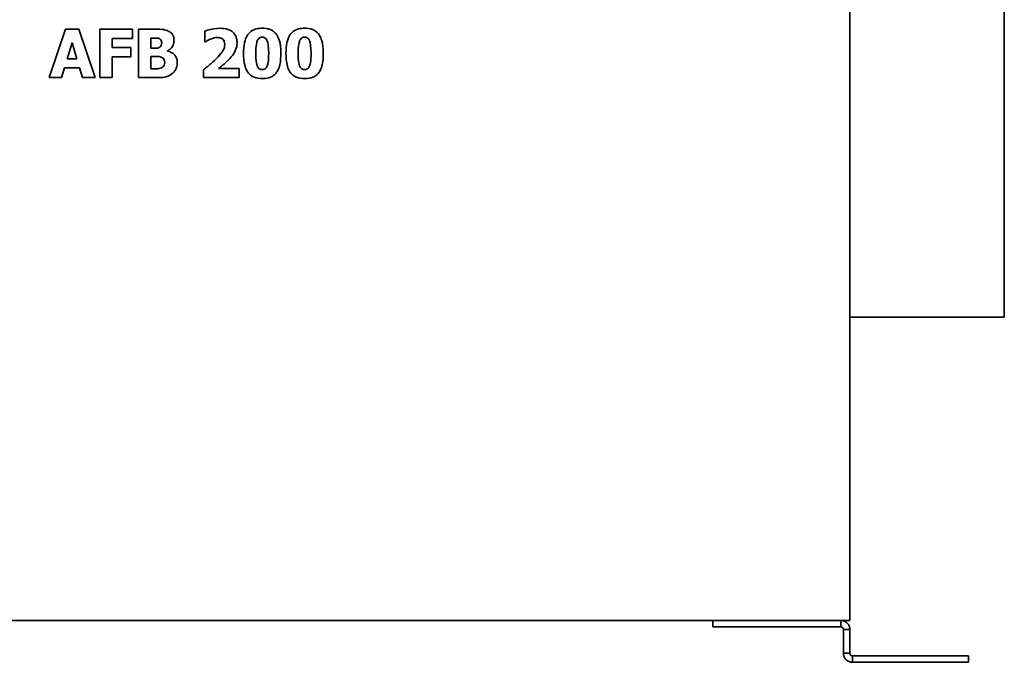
# Model space of a CAD drawing. Header units: millimetres. Extents: x 170 to 670, y 95 to 499.
# Tile 2 of 5: x 365 to 670, y 95 to 294. Entities that reach past the tile are written whole.
import ezdxf

# ---------------------------------------------------------------- set-up
doc = ezdxf.new("R2010")
doc.units = ezdxf.units.MM
doc.header["$LTSCALE"] = 2
doc.layers.add('Krawędzie widoczne(ISO)', color=7, linetype='Continuous', lineweight=35, true_color=0x262659)

msp = doc.modelspace()

# ---------------------------------------------------------------- linework, layer by layer
at = {"layer": 'Krawędzie widoczne(ISO)'}
for p, q in [((622.5, 477.23), (622.5, 107.73)), ((670.4, 201.73), (670.4, 401.73)), ((379.26, 291), (374.19, 276)), ((383.36, 291), (379.26, 291)), ((388.43, 276), (383.36, 291)), ((399.97, 291), (389.93, 291)), ((389.93, 291), (389.93, 276)), ((399.97, 288.14), (399.97, 291)), ((401.91, 291), (401.91, 276)), ((407.2, 291), (401.91, 291)), ((422.43, 290.36), (422.43, 287.09)), ((393.67, 285.31), (393.67, 288.14)), ((393.67, 288.14), (399.97, 288.14)), ((405.66, 285.08), (405.66, 288.27)), ((405.66, 288.27), (405.91, 288.27)), ((422.43, 287.09), (422.72, 287.09)), ((379.72, 281.79), (381.26, 286.75)), ((381.26, 286.75), (382.79, 281.79)), ((399.47, 285.31), (393.67, 285.31)), ((399.47, 282.46), (399.47, 285.31)), ((406.13, 285.08), (405.66, 285.08)), ((410.84, 284.23), (410.84, 284.3)), ((382.79, 281.79), (379.72, 281.79)), ((393.67, 276), (393.67, 282.46)), ((393.67, 282.46), (399.47, 282.46)), ((405.66, 278.74), (405.66, 282.52)), ((405.66, 282.52), (406.35, 282.52)), ((377.96, 276), (378.9, 279.06)), ((378.9, 279.06), (383.62, 279.06)), ((383.62, 279.06), (384.56, 276)), ((405.86, 278.74), (405.66, 278.74)), ((422.07, 278.44), (422.07, 276)), ((433.09, 278.83), (426.74, 278.83)), ((433.09, 276), (433.09, 278.83)), ((374.19, 276), (377.96, 276)), ((384.56, 276), (388.43, 276)), ((389.93, 276), (393.67, 276)), ((401.91, 276), (407.91, 276)), ((422.07, 276), (433.09, 276)), ((670.4, 201.73), (622.5, 201.73)), ((622.5, 107.73), (217.5, 107.73)), ((579.97, 107.73), (579.97, 105.73)), ((619.7, 106.61), (619.7, 107.73)), ((581.72, 105.73), (579.97, 105.73)), ((581.72, 105.73), (597.02, 105.73)), ((604.53, 105.73), (597.02, 105.73)), ((604.53, 105.73), (619.7, 105.73)), ((619.7, 105.73), (619.7, 106.61)), ((620.5, 104.93), (620.5, 97.57)), ((621.38, 104.93), (620.5, 104.93)), ((622.5, 104.93), (621.38, 104.93)), ((622.5, 97.57), (622.5, 104.93)), ((620.5, 97.57), (621.62, 97.57)), ((621.62, 97.57), (622.5, 97.57)), ((623.3, 96.77), (623.3, 95.89)), ((624.3, 96.77), (623.3, 96.77)), ((623.3, 95.89), (623.3, 94.77)), ((623.3, 94.77), (624.3, 94.77)), ((624.3, 96.77), (627.13, 96.77)), ((624.3, 94.77), (627.13, 94.77)), ((627.13, 96.77), (635.62, 96.77)), ((635.62, 94.77), (627.13, 94.77)), ((657.54, 96.77), (635.62, 96.77)), ((635.62, 94.77), (657.54, 94.77)), ((657.54, 96.77), (659.29, 96.77)), ((659.29, 94.77), (657.54, 94.77)), ((659.29, 94.77), (659.29, 96.77))]:
    msp.add_line(p, q, dxfattribs=at)
for points, knots in [([(411.3, 290.34), (410.63, 290.71), (410.03, 290.82), (409.02, 290.98), (408.05, 291), (407.2, 291)], [-0.3766309, -0.3766309, -0.3766309, -0.3766309, -0.2549076, -0.2549076, 0, 0, 0, 0]), ([(412.9, 287.51), (412.9, 287.93), (412.85, 288.34), (412.61, 289.03), (412.45, 289.34), (411.96, 289.93), (411.65, 290.16), (411.3, 290.34)], [-0.3807175, -0.3807175, -0.3807175, -0.3807175, -0.230746, -0.230746, -0.117952, -0.117952, 0, 0, 0, 0]), ([(427.02, 291.29), (425.81, 291.29), (424.81, 291.07), (423.57, 290.77), (422.9, 290.58), (422.43, 290.36)], [-0.3127003, -0.3127003, -0.3127003, -0.3127003, -0.15392, -0.15392, 0, 0, 0, 0]), ([(432.44, 286.76), (432.44, 287.13), (432.41, 287.5), (432.27, 288.2), (432.17, 288.52), (431.81, 289.29), (431.52, 289.69), (430.85, 290.3), (430.4, 290.63), (428.85, 291.19), (427.91, 291.29), (427.02, 291.29)], [-1.188955, -1.188955, -1.188955, -1.188955, -0.976932, -0.976932, -0.78324, -0.78324, -0.493791, -0.493791, -0.267483, -0.267483, 0, 0, 0, 0]), ([(440.27, 291.3), (439.67, 291.3), (439.06, 291.25), (437.82, 290.95), (437.36, 290.71), (436.55, 290.21), (436.14, 289.81), (435.8, 289.34)], [-0.3846895, -0.3846895, -0.3846895, -0.3846895, -0.286222, -0.286222, -0.1741969, -0.1741969, 0, 0, 0, 0]), ([(444.74, 289.27), (444.49, 289.64), (444.2, 289.96), (443.52, 290.51), (443.14, 290.73), (441.97, 291.2), (441.09, 291.3), (440.27, 291.3)], [-0.5116296, -0.5116296, -0.5116296, -0.5116296, -0.3795623, -0.3795623, -0.2488616, -0.2488616, 0, 0, 0, 0]), ([(453.41, 291.3), (452.81, 291.3), (452.2, 291.25), (450.96, 290.95), (450.5, 290.71), (449.69, 290.21), (449.28, 289.81), (448.94, 289.34)], [-0.3846895, -0.3846895, -0.3846895, -0.3846895, -0.286222, -0.286222, -0.1741969, -0.1741969, 0, 0, 0, 0]), ([(457.88, 289.27), (457.63, 289.64), (457.34, 289.96), (456.66, 290.51), (456.28, 290.73), (455.11, 291.2), (454.23, 291.3), (453.41, 291.3)], [-0.5116296, -0.5116296, -0.5116296, -0.5116296, -0.3795623, -0.3795623, -0.2488616, -0.2488616, 0, 0, 0, 0]), ([(405.91, 288.27), (406.25, 288.27), (406.63, 288.27), (407.46, 288.26), (407.57, 288.25), (407.89, 288.22), (408.11, 288.17), (408.31, 288.07)], [-0.112785, -0.112785, -0.112785, -0.112785, -0.0939626, -0.0939626, -0.0667781, -0.0667781, 0, 0, 0, 0]), ([(408.31, 288.07), (408.39, 288.04), (408.46, 288), (408.6, 287.9), (408.66, 287.84), (408.74, 287.75), (408.87, 287.6), (409.03, 287.15), (409.07, 286.96), (409.07, 286.77)], [-0.5006034, -0.5006034, -0.5006034, -0.5006034, -0.319969, -0.319969, -0.1441863, -0.1441863, -0.0577594, -0.0577594, 0, 0, 0, 0]), ([(410.84, 284.3), (411.24, 284.47), (411.6, 284.7), (412.26, 285.35), (412.49, 285.75), (412.82, 286.54), (412.9, 287.02), (412.9, 287.51)], [-0.3533838, -0.3533838, -0.3533838, -0.3533838, -0.2575379, -0.2575379, -0.1473437, -0.1473437, 0, 0, 0, 0]), ([(422.72, 287.09), (422.91, 287.21), (423.09, 287.33), (423.54, 287.63), (423.85, 287.79), (424.15, 287.93)], [-0.1635605, -0.1635605, -0.1635605, -0.1635605, -0.0979051, -0.0979051, 0, 0, 0, 0]), ([(424.15, 287.93), (424.65, 288.14), (425.02, 288.24), (425.53, 288.38), (425.9, 288.42), (426.26, 288.42)], [-0.1608752, -0.1608752, -0.1608752, -0.1608752, -0.1098607, -0.1098607, 0, 0, 0, 0]), ([(426.26, 288.42), (426.49, 288.42), (426.72, 288.41), (427.15, 288.32), (427.34, 288.26), (427.78, 288.06), (427.97, 287.91), (428.26, 287.61), (428.38, 287.41), (428.59, 286.9), (428.63, 286.58), (428.63, 286.26)], [-0.304713, -0.304713, -0.304713, -0.304713, -0.2603549, -0.2603549, -0.2210762, -0.2210762, -0.1662815, -0.1662815, -0.0951727, -0.0951727, 0, 0, 0, 0]), ([(435.8, 289.34), (435.18, 288.44), (434.92, 287.5), (434.55, 285.82), (434.48, 284.61), (434.48, 283.5)], [-0.5128744, -0.5128744, -0.5128744, -0.5128744, -0.332007, -0.332007, 0, 0, 0, 0]), ([(438.26, 283.49), (438.26, 284.5), (438.3, 285.56), (438.56, 287.01), (438.69, 287.36), (438.89, 287.77), (439.01, 287.96), (439.31, 288.24), (439.46, 288.35), (439.83, 288.5), (440.05, 288.53), (440.27, 288.53)], [-0.3655657, -0.3655657, -0.3655657, -0.3655657, -0.2608264, -0.2608264, -0.1874156, -0.1874156, -0.1216415, -0.1216415, -0.0652695, -0.0652695, 0, 0, 0, 0]), ([(440.27, 288.53), (440.38, 288.53), (440.5, 288.52), (440.72, 288.48), (440.83, 288.45), (441.11, 288.33), (441.26, 288.21), (441.57, 287.89), (441.7, 287.65), (442.05, 286.8), (442.26, 285.71), (442.26, 283.5)], [-1.344213, -1.344213, -1.344213, -1.344213, -1.226825, -1.226825, -1.116759, -1.116759, -0.924452, -0.924452, -0.662361, -0.662361, 0, 0, 0, 0]), ([(446.04, 283.5), (446.04, 285.24), (445.84, 286.49), (445.41, 288.04), (445.14, 288.69), (444.74, 289.27)], [-0.4803434, -0.4803434, -0.4803434, -0.4803434, -0.2115552, -0.2115552, 0, 0, 0, 0]), ([(448.94, 289.34), (448.32, 288.44), (448.06, 287.5), (447.69, 285.82), (447.62, 284.61), (447.62, 283.5)], [-0.5128744, -0.5128744, -0.5128744, -0.5128744, -0.332007, -0.332007, 0, 0, 0, 0]), ([(451.4, 283.49), (451.4, 284.5), (451.44, 285.56), (451.7, 287.01), (451.83, 287.36), (452.03, 287.77), (452.15, 287.96), (452.45, 288.24), (452.6, 288.35), (452.97, 288.5), (453.19, 288.53), (453.41, 288.53)], [-0.3655657, -0.3655657, -0.3655657, -0.3655657, -0.2608264, -0.2608264, -0.1874156, -0.1874156, -0.1216415, -0.1216415, -0.0652695, -0.0652695, 0, 0, 0, 0]), ([(453.41, 288.53), (453.52, 288.53), (453.64, 288.52), (453.86, 288.48), (453.97, 288.45), (454.25, 288.33), (454.4, 288.21), (454.71, 287.89), (454.84, 287.65), (455.19, 286.8), (455.4, 285.71), (455.4, 283.5)], [-1.344213, -1.344213, -1.344213, -1.344213, -1.226825, -1.226825, -1.116759, -1.116759, -0.924452, -0.924452, -0.662361, -0.662361, 0, 0, 0, 0]), ([(459.18, 283.5), (459.18, 285.24), (458.98, 286.49), (458.55, 288.04), (458.28, 288.69), (457.88, 289.27)], [-0.4803434, -0.4803434, -0.4803434, -0.4803434, -0.2115552, -0.2115552, 0, 0, 0, 0]), ([(408.28, 285.31), (408.14, 285.24), (407.98, 285.19), (407.65, 285.11), (407.52, 285.1), (407.02, 285.08), (406.47, 285.08), (406.13, 285.08)], [-0.1799211, -0.1799211, -0.1799211, -0.1799211, -0.1426715, -0.1426715, -0.1014667, -0.1014667, 0, 0, 0, 0]), ([(409.07, 286.77), (409.07, 286.51), (409.04, 286.24), (408.89, 285.86), (408.82, 285.74), (408.6, 285.5), (408.45, 285.39), (408.28, 285.31)], [-0.1739401, -0.1739401, -0.1739401, -0.1739401, -0.0988683, -0.0988683, -0.0547762, -0.0547762, 0, 0, 0, 0]), ([(413.9, 280.6), (413.9, 280.98), (413.86, 281.37), (413.67, 282.07), (413.54, 282.39), (413.06, 283.1), (412.71, 283.39), (411.94, 283.91), (411.4, 284.11), (410.84, 284.23)], [-0.4224903, -0.4224903, -0.4224903, -0.4224903, -0.3451777, -0.3451777, -0.2757937, -0.2757937, -0.1735326, -0.1735326, 0, 0, 0, 0]), ([(428.63, 286.26), (428.63, 285.95), (428.59, 285.65), (428.4, 284.95), (428.24, 284.63), (427.76, 283.78), (427.16, 283.07), (426.54, 282.42)], [-0.3931079, -0.3931079, -0.3931079, -0.3931079, -0.3400855, -0.3400855, -0.2688662, -0.2688662, 0, 0, 0, 0]), ([(429.74, 281.42), (431.15, 282.85), (431.72, 283.88), (432.29, 285.3), (432.44, 286.01), (432.44, 286.76)], [-0.4578194, -0.4578194, -0.4578194, -0.4578194, -0.2231896, -0.2231896, 0, 0, 0, 0]), ([(406.35, 282.52), (406.87, 282.52), (407.79, 282.54), (408.5, 282.47), (408.71, 282.43), (408.89, 282.36)], [-0.2152492, -0.2152492, -0.2152492, -0.2152492, -0.0582501, -0.0582501, 0, 0, 0, 0]), ([(408.89, 282.36), (409.03, 282.31), (409.17, 282.24), (409.42, 282.08), (409.52, 282), (409.76, 281.74), (409.84, 281.59), (409.98, 281.19), (410.01, 280.92), (410.01, 280.66)], [-0.190051, -0.190051, -0.190051, -0.190051, -0.155979, -0.155979, -0.1250595, -0.1250595, -0.0783519, -0.0783519, 0, 0, 0, 0]), ([(426.54, 282.42), (425.76, 281.59), (424.98, 280.89), (423.77, 279.83), (422.91, 279.12), (422.07, 278.44)], [-0.4806726, -0.4806726, -0.4806726, -0.4806726, -0.3244574, -0.3244574, 0, 0, 0, 0]), ([(426.74, 278.83), (427.15, 279.16), (427.56, 279.49), (428.58, 280.32), (429.18, 280.87), (429.74, 281.42)], [-0.3951965, -0.3951965, -0.3951965, -0.3951965, -0.2370104, -0.2370104, 0, 0, 0, 0]), ([(434.48, 283.5), (434.48, 282.44), (434.55, 280.9), (435.11, 278.9), (435.39, 278.25), (435.79, 277.68)], [-0.6234091, -0.6234091, -0.6234091, -0.6234091, -0.2101563, -0.2101563, 0, 0, 0, 0]), ([(440.27, 278.46), (440.15, 278.46), (440.03, 278.47), (439.81, 278.51), (439.7, 278.54), (439.43, 278.67), (439.27, 278.78), (438.96, 279.11), (438.82, 279.35), (438.44, 280.29), (438.26, 281.45), (438.26, 283.49)], [-1.177175, -1.177175, -1.177175, -1.177175, -1.080934, -1.080934, -0.990479, -0.990479, -0.831193, -0.831193, -0.611402, -0.611402, 0, 0, 0, 0]), ([(442.26, 283.5), (442.26, 282.49), (442.21, 281.43), (441.95, 279.98), (441.82, 279.63), (441.61, 279.21), (441.49, 279.03), (441.2, 278.74), (441.05, 278.64), (440.68, 278.49), (440.48, 278.46), (440.27, 278.46)], [-0.3679166, -0.3679166, -0.3679166, -0.3679166, -0.2597446, -0.2597446, -0.1847231, -0.1847231, -0.1189865, -0.1189865, -0.0635411, -0.0635411, 0, 0, 0, 0]), ([(444.73, 277.65), (444.97, 278), (445.16, 278.37), (445.56, 279.32), (445.67, 279.84), (445.96, 281.19), (446.04, 282.38), (446.04, 283.5)], [-0.4702898, -0.4702898, -0.4702898, -0.4702898, -0.4155847, -0.4155847, -0.3357272, -0.3357272, 0, 0, 0, 0]), ([(447.62, 283.5), (447.62, 282.44), (447.69, 280.9), (448.25, 278.9), (448.53, 278.25), (448.93, 277.68)], [-0.6234091, -0.6234091, -0.6234091, -0.6234091, -0.2101563, -0.2101563, 0, 0, 0, 0]), ([(453.41, 278.46), (453.29, 278.46), (453.17, 278.47), (452.95, 278.51), (452.84, 278.54), (452.57, 278.67), (452.41, 278.78), (452.1, 279.11), (451.96, 279.35), (451.58, 280.29), (451.4, 281.45), (451.4, 283.49)], [-1.177175, -1.177175, -1.177175, -1.177175, -1.080934, -1.080934, -0.990479, -0.990479, -0.831193, -0.831193, -0.611402, -0.611402, 0, 0, 0, 0]), ([(455.4, 283.5), (455.4, 282.49), (455.35, 281.43), (455.09, 279.98), (454.96, 279.63), (454.75, 279.21), (454.63, 279.03), (454.34, 278.74), (454.19, 278.64), (453.83, 278.49), (453.62, 278.46), (453.41, 278.46)], [-0.3679166, -0.3679166, -0.3679166, -0.3679166, -0.2597446, -0.2597446, -0.1847231, -0.1847231, -0.1189865, -0.1189865, -0.0635411, -0.0635411, 0, 0, 0, 0]), ([(457.87, 277.65), (458.11, 278), (458.3, 278.37), (458.7, 279.32), (458.81, 279.84), (459.1, 281.19), (459.18, 282.38), (459.18, 283.5)], [-0.4702898, -0.4702898, -0.4702898, -0.4702898, -0.4155847, -0.4155847, -0.3357272, -0.3357272, 0, 0, 0, 0]), ([(409.03, 279.03), (408.76, 278.91), (408.49, 278.83), (408.05, 278.76), (407.89, 278.75), (406.81, 278.74), (406.29, 278.74), (405.86, 278.74)], [-0.6857376, -0.6857376, -0.6857376, -0.6857376, -0.3231542, -0.3231542, -0.1290609, -0.1290609, 0, 0, 0, 0]), ([(410.01, 280.66), (410.01, 280.39), (409.97, 280.12), (409.76, 279.62), (409.63, 279.47), (409.41, 279.24), (409.23, 279.12), (409.03, 279.03)], [-0.1271373, -0.1271373, -0.1271373, -0.1271373, -0.0966314, -0.0966314, -0.0666046, -0.0666046, 0, 0, 0, 0]), ([(412.34, 277.23), (412.62, 277.44), (412.85, 277.69), (413.25, 278.22), (413.44, 278.53), (413.81, 279.43), (413.9, 280.01), (413.9, 280.6)], [-0.4236972, -0.4236972, -0.4236972, -0.4236972, -0.29267, -0.29267, -0.1747802, -0.1747802, 0, 0, 0, 0]), ([(407.91, 276), (409.06, 276), (409.88, 276.11), (411.17, 276.47), (411.79, 276.79), (412.34, 277.23)], [-0.4020698, -0.4020698, -0.4020698, -0.4020698, -0.2128324, -0.2128324, 0, 0, 0, 0]), ([(435.79, 277.68), (436.03, 277.33), (436.32, 277.02), (436.98, 276.49), (437.35, 276.27), (438.53, 275.79), (439.42, 275.68), (440.27, 275.68)], [-0.507909, -0.507909, -0.507909, -0.507909, -0.3812267, -0.3812267, -0.2546903, -0.2546903, 0, 0, 0, 0]), ([(440.27, 275.68), (440.87, 275.68), (441.49, 275.74), (442.45, 275.98), (442.97, 276.15), (443.99, 276.79), (444.4, 277.18), (444.73, 277.65)], [-0.6615535, -0.6615535, -0.6615535, -0.6615535, -0.3622829, -0.3622829, -0.172699, -0.172699, 0, 0, 0, 0]), ([(448.93, 277.68), (449.17, 277.33), (449.46, 277.02), (450.12, 276.49), (450.49, 276.27), (451.67, 275.79), (452.56, 275.68), (453.41, 275.68)], [-0.507909, -0.507909, -0.507909, -0.507909, -0.3812267, -0.3812267, -0.2546903, -0.2546903, 0, 0, 0, 0]), ([(453.41, 275.68), (454.01, 275.68), (454.63, 275.74), (455.59, 275.98), (456.11, 276.15), (457.13, 276.79), (457.54, 277.18), (457.87, 277.65)], [-0.6615535, -0.6615535, -0.6615535, -0.6615535, -0.3622829, -0.3622829, -0.172699, -0.172699, 0, 0, 0, 0]), ([(619.7, 107.73), (620.07, 107.73), (620.44, 107.66), (621.12, 107.37), (621.42, 107.17), (621.94, 106.65), (622.15, 106.34), (622.43, 105.66), (622.5, 105.3), (622.5, 104.93)], [0, 0, 0, 0, 0.1113973, 0.1113973, 0.2218681, 0.2218681, 0.3323097, 0.3323097, 0.4436983, 0.4436983, 0.4436983, 0.4436983]), ([(620.5, 104.93), (620.5, 104.94), (620.5, 104.96), (620.5, 104.97), (620.5, 104.99), (620.5, 105), (620.5, 105.02), (620.49, 105.03), (620.49, 105.04), (620.49, 105.06), (620.49, 105.07), (620.48, 105.09), (620.48, 105.1), (620.48, 105.11), (620.48, 105.13), (620.47, 105.14), (620.47, 105.16), (620.46, 105.17), (620.46, 105.18), (620.45, 105.2), (620.45, 105.21), (620.44, 105.22), (620.44, 105.24), (620.43, 105.25), (620.43, 105.27), (620.42, 105.28), (620.41, 105.29), (620.41, 105.3), (620.4, 105.32), (620.39, 105.33), (620.39, 105.34), (620.38, 105.35), (620.37, 105.37), (620.36, 105.38), (620.36, 105.39), (620.35, 105.4), (620.34, 105.41), (620.33, 105.42), (620.32, 105.44), (620.31, 105.45), (620.3, 105.46), (620.29, 105.47), (620.28, 105.48), (620.27, 105.49), (620.26, 105.5), (620.25, 105.51), (620.24, 105.52), (620.24, 105.52), (620.23, 105.53), (620.23, 105.53), (620.22, 105.54), (620.22, 105.54), (620.21, 105.55), (620.2, 105.56), (620.19, 105.57), (620.18, 105.57), (620.16, 105.58), (620.15, 105.59), (620.14, 105.6), (620.13, 105.61), (620.11, 105.61), (620.1, 105.62), (620.09, 105.63), (620.08, 105.64), (620.06, 105.64), (620.05, 105.65), (620.04, 105.66), (620.02, 105.66), (620.01, 105.67), (620, 105.67), (619.99, 105.68), (619.99, 105.68), (619.98, 105.68), (619.97, 105.68), (619.97, 105.69), (619.96, 105.69), (619.94, 105.69), (619.93, 105.7), (619.92, 105.7), (619.9, 105.7), (619.89, 105.71), (619.87, 105.71), (619.86, 105.71), (619.84, 105.72), (619.83, 105.72), (619.82, 105.72), (619.8, 105.72), (619.79, 105.73), (619.77, 105.73), (619.76, 105.73), (619.74, 105.73), (619.73, 105.73), (619.71, 105.73), (619.7, 105.73)], [0, 0, 0, 0, 0.0047728, 0.0047728, 0.0047728, 0.0095512, 0.0095512, 0.0095512, 0.0143301, 0.0143301, 0.0143301, 0.0191047, 0.0191047, 0.0191047, 0.0238701, 0.0238701, 0.0238701, 0.0286216, 0.0286216, 0.0286216, 0.0333544, 0.0333544, 0.0333544, 0.0382298, 0.0382298, 0.0382298, 0.0427614, 0.0427614, 0.0427614, 0.0474593, 0.0474593, 0.0474593, 0.0521542, 0.0521542, 0.0521542, 0.0568425, 0.0568425, 0.0568425, 0.0615206, 0.0615206, 0.0615206, 0.0661851, 0.0661851, 0.0661851, 0.0708326, 0.0708326, 0.0708326, 0.0744107, 0.0744107, 0.0744107, 0.0754605, 0.0754605, 0.0754605, 0.080083, 0.080083, 0.080083, 0.0847043, 0.0847043, 0.0847043, 0.0893209, 0.0893209, 0.0893209, 0.0939292, 0.0939292, 0.0939292, 0.0985257, 0.0985257, 0.0985257, 0.1031072, 0.1031072, 0.1031072, 0.1049061, 0.1049061, 0.1049061, 0.1076745, 0.1076745, 0.1076745, 0.112241, 0.112241, 0.112241, 0.1168056, 0.1168056, 0.1168056, 0.1213652, 0.1213652, 0.1213652, 0.125917, 0.125917, 0.125917, 0.1304582, 0.1304582, 0.1304582, 0.1349859, 0.1349859, 0.1349859, 0.1349859]), ([(623.3, 94.77), (622.94, 94.77), (622.58, 94.84), (621.91, 95.11), (621.6, 95.31), (621.08, 95.83), (620.87, 96.14), (620.58, 96.82), (620.5, 97.19), (620.5, 97.57)], [0, 0, 0, 0, 0.1219861, 0.1219861, 0.243369, 0.243369, 0.3653617, 0.3653617, 0.48689, 0.48689, 0.48689, 0.48689]), ([(622.5, 97.57), (622.5, 97.55), (622.5, 97.54), (622.5, 97.52), (622.5, 97.51), (622.5, 97.49), (622.51, 97.48), (622.51, 97.46), (622.51, 97.45), (622.51, 97.43), (622.51, 97.42), (622.52, 97.4), (622.52, 97.39), (622.52, 97.38), (622.53, 97.36), (622.53, 97.35), (622.54, 97.33), (622.54, 97.32), (622.54, 97.31), (622.54, 97.31), (622.54, 97.31), (622.55, 97.3), (622.55, 97.29), (622.56, 97.28), (622.56, 97.26), (622.57, 97.25), (622.57, 97.23), (622.58, 97.22), (622.59, 97.21), (622.59, 97.19), (622.6, 97.18), (622.61, 97.17), (622.61, 97.16), (622.62, 97.14), (622.63, 97.13), (622.64, 97.12), (622.65, 97.11), (622.66, 97.1), (622.66, 97.08), (622.67, 97.07), (622.68, 97.06), (622.69, 97.05), (622.7, 97.04), (622.71, 97.03), (622.72, 97.02), (622.73, 97.01), (622.74, 97), (622.75, 96.99), (622.76, 96.98), (622.77, 96.97), (622.78, 96.96), (622.8, 96.95), (622.81, 96.94), (622.82, 96.93), (622.83, 96.92), (622.83, 96.92), (622.83, 96.92), (622.84, 96.92), (622.85, 96.91), (622.86, 96.9), (622.86, 96.9), (622.88, 96.89), (622.89, 96.88), (622.9, 96.88), (622.91, 96.87), (622.93, 96.86), (622.94, 96.86), (622.95, 96.85), (622.96, 96.84), (622.98, 96.84), (622.99, 96.83), (623, 96.83), (623.02, 96.82), (623.03, 96.82), (623.04, 96.81), (623.06, 96.81), (623.07, 96.8), (623.08, 96.8), (623.1, 96.8), (623.11, 96.79), (623.12, 96.79), (623.14, 96.79), (623.15, 96.78), (623.16, 96.78), (623.18, 96.78), (623.19, 96.78), (623.2, 96.78), (623.22, 96.77), (623.23, 96.77), (623.25, 96.77), (623.26, 96.77), (623.27, 96.77), (623.29, 96.77), (623.3, 96.77)], [0, 0, 0, 0, 0.0078163, 0.0078163, 0.0078163, 0.0156656, 0.0156656, 0.0156656, 0.0235447, 0.0235447, 0.0235447, 0.0314507, 0.0314507, 0.0314507, 0.0393801, 0.0393801, 0.0393801, 0.0456978, 0.0456978, 0.0456978, 0.0473294, 0.0473294, 0.0473294, 0.0552907, 0.0552907, 0.0552907, 0.0632562, 0.0632562, 0.0632562, 0.0712194, 0.0712194, 0.0712194, 0.0791739, 0.0791739, 0.0791739, 0.0871132, 0.0871132, 0.0871132, 0.0950308, 0.0950308, 0.0950308, 0.1029204, 0.1029204, 0.1029204, 0.1107759, 0.1107759, 0.1107759, 0.1185913, 0.1185913, 0.1185913, 0.1263609, 0.1263609, 0.1263609, 0.1340793, 0.1340793, 0.1340793, 0.1356977, 0.1356977, 0.1356977, 0.1417721, 0.1417721, 0.1417721, 0.1495008, 0.1495008, 0.1495008, 0.1572621, 0.1572621, 0.1572621, 0.1650505, 0.1650505, 0.1650505, 0.1728601, 0.1728601, 0.1728601, 0.1811091, 0.1811091, 0.1811091, 0.1885372, 0.1885372, 0.1885372, 0.1964318, 0.1964318, 0.1964318, 0.2043573, 0.2043573, 0.2043573, 0.2123021, 0.2123021, 0.2123021, 0.2202542, 0.2202542, 0.2202542, 0.2282011, 0.2282011, 0.2282011, 0.2282011])]:
    msp.add_open_spline(points, degree=3, knots=knots, dxfattribs=at)

doc.saveas('drawing.dxf')
